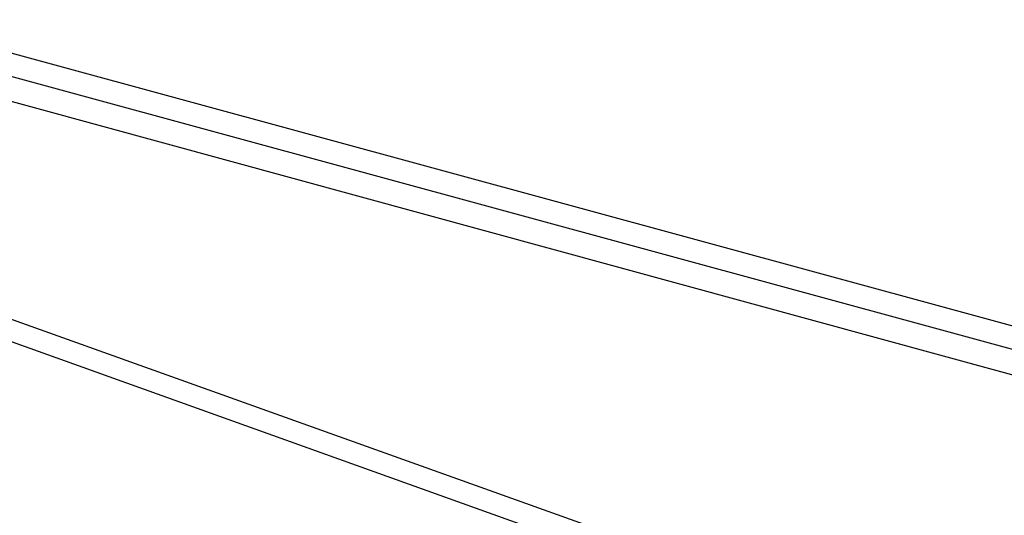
# Model space of a CAD drawing. Header units: millimetres. Extents: x -2637 to -1637, y 678 to 1678.
# Tile 49 of 256: x -2407 to -2386, y 1087 to 1097. Entities that reach past the tile are written whole.
import ezdxf

# ---------------------------------------------------------------- set-up
doc = ezdxf.new("R2010")
doc.units = ezdxf.units.MM
doc.layers.add('Make2D$B.SHOW mini', color=7, linetype='Continuous', true_color=0x000000)

msp = doc.modelspace()

# ---------------------------------------------------------------- linework, layer by layer
at = {"layer": 'Make2D$B.SHOW mini', "color": 18, "lineweight": -3, "true_color": 0x000000}
for points in [[(-2444.714, 1106.987), (-2383.861, 1090.398)], [(-2383.905, 1089.911), (-2445.649, 1106.744)], [(-2384.27, 1089.46), (-2446.113, 1106.365)], [(-2446.402, 1105.167), (-2385.811, 1083.472)], [(-2385.726, 1082.951), (-2446.208, 1104.646)]]:
    msp.add_lwpolyline(points, dxfattribs=at)

doc.saveas('drawing.dxf')
